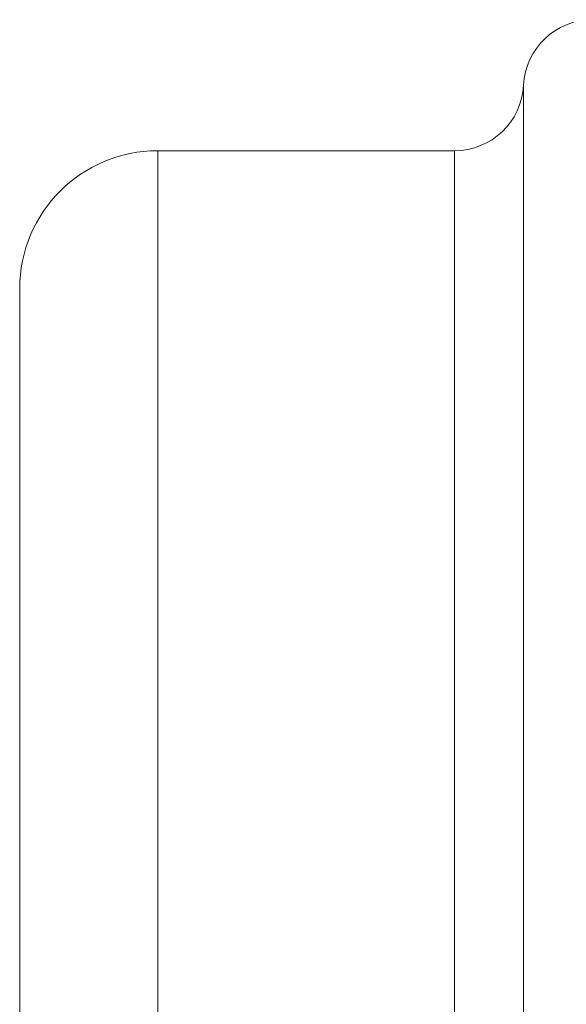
# Model space of a CAD drawing. Header units: millimetres. Extents: x 176 to 9387, y -11044 to -3322.
# Tile 144 of 256: x 8108 to 8148, y -10486 to -10414. Entities that reach past the tile are written whole.
import ezdxf

# ---------------------------------------------------------------- set-up
doc = ezdxf.new("R2010")
doc.units = ezdxf.units.MM
doc.header["$LTSCALE"] = 0.3175
doc.layers.add('1轮廓实线层', color=7, linetype='Continuous', lineweight=18)

msp = doc.modelspace()

# ---------------------------------------------------------------- linework, layer by layer
at = {"layer": '1轮廓实线层'}
for p, q in [((8144.85005, -10419.12988), (8144.85005, -10512.73314)), ((8139.85631, -10423.87988), (8118.35631, -10423.87988)), ((8118.35631, -10423.87988), (8118.35631, -10508.72225)), ((8139.85631, -10423.87988), (8139.85631, -10508.72225))]:
    msp.add_line(p, q, dxfattribs=at)
for centre, radius, start, end in [((8149.8438, -10419.37988), 5, 90, 177.134016), ((8139.85631, -10418.87988), 5, 270, 357.134016), ((8118.35631, -10433.87988), 10, 90, 180)]:
    msp.add_arc(centre, radius, start, end, dxfattribs=at)
msp.add_open_spline([(8108.35631, -10500.27825), (8108.35631, -10498.29885), (8108.35631, -10495.89013), (8108.35631, -10489.8103), (8108.35631, -10486.35277), (8108.35631, -10480.73612), (8108.35631, -10478.79023), (8108.35631, -10474.91694), (8108.35631, -10472.90831), (8108.35631, -10470.02772), (8108.35631, -10469.06932), (8108.35631, -10467.15612), (8108.35631, -10466.16426), (8108.35631, -10463.41639), (8108.35631, -10461.61246), (8108.35631, -10456.29058), (8108.35631, -10452.93478), (8108.35631, -10446.40057), (8108.35631, -10443.4956), (8108.35631, -10439.89013), (8108.35631, -10438.81607), (8108.35631, -10437.00121), (8108.35631, -10436.22654), (8108.35631, -10435.33785), (8108.35631, -10435.0789), (8108.35631, -10434.63556), (8108.35631, -10434.44546), (8108.35631, -10434.02154), (8108.35631, -10433.88014), (8108.35631, -10433.87988)], degree=3, knots=[0, 0, 0, 0, 0.12500649, 0.12500649, 0.25001298, 0.25001298, 0.31251622, 0.31251622, 0.37501946, 0.37501946, 0.40627109, 0.40627109, 0.43752271, 0.43752271, 0.50002595, 0.50002595, 0.62503244, 0.62503244, 0.75003893, 0.75003893, 0.81254217, 0.81254217, 0.87504541, 0.87504541, 0.90629704, 0.90629704, 0.93754866, 0.93754866, 1, 1, 1, 1], dxfattribs=at)

doc.saveas('drawing.dxf')
